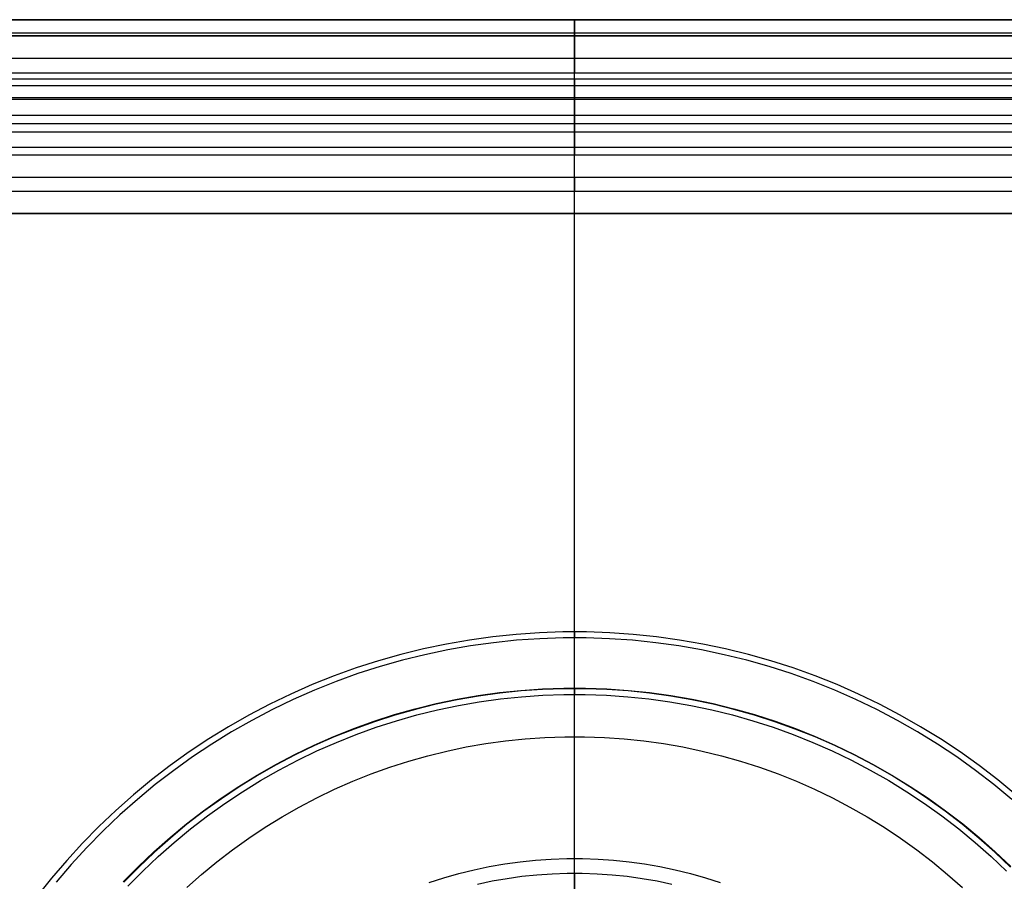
# Model space of a CAD drawing. Header units: millimetres. Extents: x -40 to 40, y -40.8 to 39.2.
# Tile 10 of 12: x -17.2 to 13.3, y 12.5 to 39.2. Entities that reach past the tile are written whole.
import ezdxf

# ---------------------------------------------------------------- set-up
doc = ezdxf.new("R2010")
doc.units = ezdxf.units.MM
doc.header["$MEASUREMENT"] = 0
doc.layers.add('Predefinito', color=5, linetype='Continuous')

msp = doc.modelspace()

# ---------------------------------------------------------------- linework, layer by layer
at = {"layer": 'Predefinito'}
for points in [[(40, 39.205), (-40, 39.205)], [(-40, 39.205), (40, 39.205)], [(-40, 39.205), (40, 39.205)], [(39.5, 39.205), (-39.5, 39.205)], [(-39.5, 39.205), (39.5, 39.205)], [(-39.5, 39.205), (39.5, 39.205)], [(39.583, 38.789), (-39.583, 38.789)], [(-39.5, 38.705), (39.5, 38.705)], [(-39.5, 38.705), (39.5, 38.705)], [(39.5, 38.705), (-39.5, 38.705)], [(0, 10.325), (0, 38.705)], [(0, -40.295), (0, 38.705)], [(0, 38.705), (0, 38.016)], [(-38.811, 38.016), (38.811, 38.016)], [(38.344, 37.549), (-38.344, 37.549)], [(38.161, 37.367), (-38.161, 37.367)], [(-37.959, 37.164), (37.959, 37.164)], [(37.58, 36.786), (-37.58, 36.786)], [(37.574, 36.779), (-37.574, 36.779)], [(-37.542, 36.747), (37.542, 36.747)], [(-37.535, 36.74), (37.535, 36.74)], [(-37.042, 36.247), (37.042, 36.247)], [(0, 36.247), (0, 35.005)], [(36.772, 35.977), (-36.772, 35.977)], [(-36.526, 35.732), (36.526, 35.732)], [(36.036, 35.241), (-36.036, 35.241)], [(35.8, 35.005), (-35.8, 35.005)], [(-35.124, 34.329), (35.124, 34.329)], [(-34.692, 33.897), (34.692, 33.897)], [(-33.5, 33.205), (33.5, 33.205)], [(33.5, 33.205), (-33.5, 33.205)], [(-33.5, 33.205), (33.5, 33.205)], [(13.673, 15.187), (13.114, 15.649), (12.538, 16.092), (11.948, 16.515), (11.343, 16.917), (10.725, 17.298), (10.094, 17.657), (9.451, 17.995), (8.797, 18.31), (8.133, 18.602), (7.458, 18.871), (6.775, 19.117), (6.084, 19.339), (5.385, 19.537), (4.68, 19.71), (3.97, 19.86), (3.254, 19.984), (2.535, 20.084), (1.813, 20.159), (1.089, 20.21), (0.363, 20.235), (-0.363, 20.235), (-1.089, 20.21), (-1.813, 20.159), (-2.535, 20.084), (-3.254, 19.984), (-3.97, 19.86), (-4.68, 19.71), (-5.385, 19.537), (-6.084, 19.339), (-6.775, 19.117), (-7.458, 18.871), (-8.133, 18.602), (-8.797, 18.31), (-9.451, 17.995), (-10.094, 17.657), (-10.725, 17.298), (-11.343, 16.917), (-11.948, 16.515), (-12.538, 16.092), (-13.114, 15.649), (-13.673, 15.187), (-14.217, 14.705), (-14.743, 14.205), (-15.252, 13.687), (-15.743, 13.152), (-16.215, 12.601), (-16.668, 12.033)], [(13.553, 15.046), (12.998, 15.505), (12.428, 15.944), (11.843, 16.363), (11.244, 16.761), (10.631, 17.139), (10.006, 17.495), (9.368, 17.83), (8.72, 18.142), (8.061, 18.431), (7.393, 18.698), (6.716, 18.942), (6.03, 19.162), (5.338, 19.358), (4.639, 19.53), (3.935, 19.678), (3.226, 19.802), (2.513, 19.901), (1.797, 19.975), (1.079, 20.025), (0.36, 20.05), (-0.36, 20.05), (-1.079, 20.025), (-1.797, 19.975), (-2.513, 19.901), (-3.226, 19.802), (-3.935, 19.678), (-4.639, 19.53), (-5.338, 19.358), (-6.03, 19.162), (-6.716, 18.942), (-7.393, 18.698), (-8.061, 18.431), (-8.72, 18.142), (-9.368, 17.83), (-10.006, 17.495), (-10.631, 17.139), (-11.244, 16.761), (-11.843, 16.363), (-12.428, 15.944), (-12.998, 15.505), (-13.553, 15.046), (-14.092, 14.569), (-14.614, 14.074), (-15.118, 13.56), (-15.605, 13.03), (-16.073, 12.483)], [(-13.989, 12.488), (-13.522, 12.963), (-13.04, 13.422), (-12.541, 13.863), (-12.028, 14.287), (-11.5, 14.694), (-10.958, 15.081), (-10.404, 15.45), (-9.837, 15.799), (-9.258, 16.129), (-8.669, 16.439), (-8.069, 16.728), (-7.459, 16.996), (-6.841, 17.242), (-6.214, 17.468), (-5.58, 17.671), (-4.939, 17.853), (-4.293, 18.012), (-3.641, 18.149), (-2.985, 18.264), (-2.325, 18.355), (-1.663, 18.424), (-0.999, 18.47), (-0.333, 18.493), (0.333, 18.493), (0.999, 18.47), (1.663, 18.424), (2.325, 18.355), (2.985, 18.264), (3.641, 18.149), (4.293, 18.012), (4.939, 17.853), (5.58, 17.671), (6.214, 17.468), (6.841, 17.242), (7.459, 16.996), (8.069, 16.728), (8.669, 16.439), (9.258, 16.129), (9.837, 15.799), (10.404, 15.45), (10.958, 15.081), (11.5, 14.694), (12.028, 14.287), (12.541, 13.863), (13.04, 13.422), (13.522, 12.963)], [(13.51, 12.95), (13.027, 13.408), (12.529, 13.849), (12.016, 14.273), (11.489, 14.679), (10.948, 15.066), (10.394, 15.435), (9.828, 15.784), (9.25, 16.113), (8.661, 16.422), (8.061, 16.711), (7.452, 16.979), (6.834, 17.225), (6.208, 17.45), (5.575, 17.654), (4.935, 17.835), (4.289, 17.995), (3.637, 18.131), (2.982, 18.246), (2.323, 18.337), (1.661, 18.406), (0.998, 18.452), (0.333, 18.475), (-0.333, 18.475), (-0.998, 18.452), (-1.661, 18.406), (-2.323, 18.337), (-2.982, 18.246), (-3.637, 18.131), (-4.289, 17.995), (-4.935, 17.835), (-5.575, 17.654), (-6.208, 17.45), (-6.834, 17.225), (-7.452, 16.979), (-8.061, 16.711), (-8.661, 16.422), (-9.25, 16.113), (-9.828, 15.784), (-10.394, 15.435), (-10.948, 15.066), (-11.489, 14.679), (-12.016, 14.273), (-12.529, 13.849), (-13.027, 13.408), (-13.51, 12.95), (-13.976, 12.476)], [(-13.846, 12.352), (-13.384, 12.822), (-12.906, 13.276), (-12.413, 13.713), (-11.905, 14.133), (-11.382, 14.535), (-10.846, 14.919), (-10.297, 15.284), (-9.736, 15.63), (-9.164, 15.956), (-8.58, 16.262), (-7.986, 16.548), (-7.383, 16.813), (-6.771, 17.058), (-6.15, 17.281), (-5.523, 17.482), (-4.889, 17.662), (-4.249, 17.82), (-3.604, 17.955), (-2.954, 18.069), (-2.301, 18.159), (-1.646, 18.228), (-0.988, 18.273), (-0.33, 18.296), (0.33, 18.296), (0.988, 18.273), (1.646, 18.228), (2.301, 18.159), (2.954, 18.069), (3.604, 17.955), (4.249, 17.82), (4.889, 17.662), (5.523, 17.482), (6.15, 17.281), (6.771, 17.058), (7.383, 16.813), (7.986, 16.548), (8.58, 16.262), (9.164, 15.956), (9.736, 15.63), (10.297, 15.284), (10.846, 14.919), (11.382, 14.535), (11.905, 14.133), (12.413, 13.713), (12.906, 13.276), (13.384, 12.822)], [(-12.021, 12.311), (-11.562, 12.718), (-11.088, 13.109), (-10.602, 13.484), (-10.103, 13.841), (-9.591, 14.181), (-9.069, 14.503), (-8.535, 14.807), (-7.992, 15.093), (-7.439, 15.359), (-6.877, 15.606), (-6.306, 15.834), (-5.729, 16.042), (-5.144, 16.229), (-4.553, 16.397), (-3.957, 16.544), (-3.357, 16.67), (-2.752, 16.775), (-2.144, 16.86), (-1.533, 16.923), (-0.921, 16.966), (-0.307, 16.987), (0.307, 16.987), (0.921, 16.966), (1.533, 16.923), (2.144, 16.86), (2.752, 16.775), (3.357, 16.67), (3.957, 16.544), (4.553, 16.397), (5.144, 16.229), (5.729, 16.042), (6.306, 15.834), (6.877, 15.606), (7.439, 15.359), (7.992, 15.093), (8.535, 14.807), (9.069, 14.503), (9.591, 14.181), (10.103, 13.841), (10.602, 13.484), (11.088, 13.109), (11.562, 12.718), (12.021, 12.311)], [(-4.513, 12.469), (-4.053, 12.617), (-3.587, 12.749), (-3.118, 12.865), (-2.644, 12.964), (-2.168, 13.048), (-1.689, 13.114), (-1.208, 13.164), (-0.725, 13.198), (-0.242, 13.214), (0.242, 13.214), (0.725, 13.198), (1.208, 13.164), (1.689, 13.114), (2.168, 13.048), (2.644, 12.964), (3.118, 12.865), (3.587, 12.749), (4.053, 12.617), (4.513, 12.469)], [(3.014, 12.412), (2.557, 12.508), (2.096, 12.588), (1.633, 12.653), (1.168, 12.701), (0.701, 12.733), (0.234, 12.749), (-0.234, 12.749), (-0.701, 12.733), (-1.168, 12.701), (-1.633, 12.653), (-2.096, 12.588), (-2.557, 12.508), (-3.014, 12.412)]]:
    msp.add_lwpolyline(points, dxfattribs=at)
at = {"layer": 'Predefinito', "extrusion": (1, 0, 0)}
for points in [[(39.205, 1.041), (39.205, 25.041)], [(39.205, 250.041), (39.205, 248.999)], [(38.705, 0.541), (38.722, 0.541), (38.739, 0.542), (38.756, 0.543), (38.773, 0.545), (38.79, 0.548), (38.807, 0.551), (38.824, 0.555), (38.84, 0.559), (38.856, 0.564), (38.873, 0.57), (38.889, 0.576), (38.904, 0.582), (38.92, 0.589), (38.935, 0.597), (38.95, 0.605), (38.965, 0.613), (38.979, 0.623), (38.994, 0.632), (39.007, 0.642), (39.021, 0.653), (39.034, 0.664), (39.046, 0.675), (39.059, 0.687), (39.071, 0.699), (39.082, 0.712), (39.093, 0.725), (39.104, 0.739), (39.114, 0.752), (39.123, 0.766), (39.132, 0.781), (39.141, 0.796), (39.149, 0.811), (39.157, 0.826), (39.164, 0.842), (39.17, 0.857), (39.176, 0.873), (39.182, 0.889), (39.187, 0.906), (39.191, 0.922), (39.195, 0.939), (39.198, 0.956), (39.201, 0.973), (39.203, 0.99), (39.204, 1.007), (39.205, 1.024), (39.205, 1.041)], [(39.205, 25.041), (39.205, 25.058), (39.204, 25.075), (39.203, 25.092), (39.201, 25.109), (39.198, 25.126), (39.195, 25.142), (39.191, 25.159), (39.187, 25.176), (39.182, 25.192), (39.176, 25.208), (39.17, 25.224), (39.164, 25.24), (39.157, 25.255), (39.149, 25.271), (39.141, 25.286), (39.132, 25.3), (39.123, 25.315), (39.114, 25.329), (39.104, 25.343), (39.093, 25.356), (39.082, 25.369), (39.071, 25.382), (39.059, 25.394), (39.046, 25.406), (39.034, 25.418), (39.021, 25.429), (39.007, 25.439), (38.994, 25.449), (38.979, 25.459), (38.965, 25.468), (38.95, 25.477), (38.935, 25.485), (38.92, 25.492), (38.904, 25.499), (38.889, 25.506), (38.873, 25.512), (38.856, 25.517), (38.84, 25.522), (38.824, 25.526), (38.807, 25.53), (38.79, 25.533), (38.773, 25.536), (38.756, 25.538), (38.739, 25.54), (38.722, 25.54), (38.705, 25.541)], [(38.705, 250.541), (38.722, 250.54), (38.739, 250.54), (38.756, 250.538), (38.773, 250.536), (38.79, 250.533), (38.807, 250.53), (38.824, 250.526), (38.84, 250.522), (38.856, 250.517), (38.873, 250.512), (38.889, 250.506), (38.904, 250.499), (38.92, 250.492), (38.935, 250.485), (38.95, 250.477), (38.965, 250.468), (38.979, 250.459), (38.994, 250.449), (39.007, 250.439), (39.021, 250.429), (39.034, 250.418), (39.046, 250.406), (39.059, 250.394), (39.071, 250.382), (39.082, 250.369), (39.093, 250.356), (39.104, 250.343), (39.114, 250.329), (39.123, 250.315), (39.132, 250.3), (39.141, 250.286), (39.149, 250.271), (39.157, 250.255), (39.164, 250.24), (39.17, 250.224), (39.176, 250.208), (39.182, 250.192), (39.187, 250.176), (39.191, 250.159), (39.195, 250.142), (39.198, 250.126), (39.201, 250.109), (39.203, 250.092), (39.204, 250.075), (39.205, 250.058), (39.205, 250.041)], [(39.205, 248.999), (39.205, 248.982), (39.204, 248.965), (39.203, 248.947), (39.2, 248.931), (39.198, 248.914), (39.195, 248.897), (39.191, 248.88), (39.187, 248.864), (39.182, 248.847), (39.176, 248.831), (39.17, 248.815), (39.164, 248.799), (39.156, 248.784), (39.149, 248.768), (39.141, 248.753), (39.132, 248.738), (39.123, 248.724), (39.113, 248.71), (39.103, 248.696), (39.093, 248.683), (39.081, 248.67), (39.07, 248.657), (39.058, 248.645), (39.046, 248.633), (39.033, 248.621), (39.02, 248.61), (39.006, 248.6), (38.993, 248.59), (38.978, 248.58), (38.964, 248.571), (38.949, 248.562), (38.934, 248.554), (38.919, 248.547), (38.903, 248.54), (38.887, 248.533), (38.871, 248.527), (38.855, 248.522), (38.839, 248.517), (38.822, 248.513), (38.805, 248.509), (38.789, 248.506)], [(36.74, 246.457), (36.756, 246.542), (36.775, 246.626), (36.796, 246.709), (36.82, 246.791), (36.848, 246.872), (36.877, 246.953), (36.91, 247.032), (36.946, 247.11), (36.984, 247.187), (37.024, 247.263), (37.067, 247.337), (37.113, 247.41), (37.161, 247.481), (37.212, 247.55), (37.265, 247.617), (37.32, 247.683), (37.378, 247.747), (37.437, 247.808), (37.499, 247.868), (37.563, 247.926), (37.629, 247.981), (37.696, 248.034), (37.765, 248.084), (37.836, 248.133), (37.909, 248.178), (37.983, 248.222), (38.059, 248.262), (38.136, 248.3), (38.214, 248.336), (38.293, 248.368), (38.374, 248.398), (38.455, 248.425), (38.537, 248.45), (38.62, 248.471), (38.704, 248.49), (38.789, 248.506)], [(38.016, 25.541), (37.999, 25.541), (37.982, 25.542), (37.965, 25.543), (37.948, 25.545), (37.931, 25.548), (37.914, 25.551), (37.897, 25.555), (37.88, 25.56), (37.864, 25.565), (37.847, 25.57), (37.831, 25.576), (37.815, 25.583), (37.8, 25.59), (37.784, 25.598), (37.769, 25.606), (37.754, 25.615), (37.74, 25.624), (37.725, 25.634), (37.712, 25.644), (37.698, 25.655), (37.685, 25.666), (37.672, 25.678), (37.66, 25.69), (37.648, 25.703), (37.637, 25.716), (37.626, 25.729), (37.615, 25.743), (37.605, 25.757), (37.595, 25.771), (37.586, 25.786), (37.578, 25.801), (37.57, 25.816), (37.562, 25.831), (37.555, 25.847), (37.549, 25.863)], [(36.779, 27.891), (37.549, 25.863)], [(34.329, 37.179), (34.532, 37.024), (34.729, 36.861), (34.921, 36.693), (35.107, 36.517), (35.287, 36.336), (35.461, 36.148), (35.628, 35.954), (35.788, 35.755), (35.941, 35.551), (36.088, 35.341), (36.227, 35.127), (36.359, 34.908), (36.483, 34.685), (36.6, 34.457), (36.708, 34.226), (36.809, 33.991), (36.902, 33.753), (36.986, 33.512), (37.062, 33.268), (37.13, 33.021), (37.19, 32.773), (37.241, 32.522), (37.283, 32.27), (37.317, 32.017), (37.342, 31.762), (37.358, 31.507), (37.366, 31.252), (37.365, 30.996), (37.355, 30.741), (37.337, 30.486), (37.309, 30.232), (37.274, 29.979), (37.229, 29.727), (37.176, 29.477), (37.115, 29.229), (37.045, 28.983), (36.967, 28.74), (36.88, 28.499), (36.786, 28.262)], [(36.747, 28.069), (36.747, 28.085), (36.748, 28.102), (36.749, 28.118), (36.751, 28.134), (36.754, 28.151), (36.757, 28.167), (36.76, 28.183), (36.764, 28.199), (36.769, 28.215), (36.774, 28.231), (36.779, 28.246), (36.786, 28.262)], [(36.779, 27.891), (36.774, 27.907), (36.769, 27.922), (36.764, 27.938), (36.76, 27.954), (36.757, 27.97), (36.754, 27.987), (36.751, 28.003), (36.749, 28.019), (36.748, 28.036), (36.747, 28.052), (36.747, 28.069)], [(36.74, 246.457), (36.737, 246.441), (36.733, 246.424), (36.729, 246.407), (36.724, 246.391), (36.719, 246.375), (36.713, 246.359), (36.706, 246.343), (36.699, 246.327), (36.692, 246.312), (36.684, 246.297), (36.675, 246.282), (36.666, 246.267), (36.656, 246.253), (36.646, 246.239), (36.636, 246.226), (36.625, 246.213), (36.613, 246.2), (36.601, 246.188), (36.589, 246.176), (36.576, 246.164), (36.563, 246.153), (36.55, 246.143), (36.536, 246.133), (36.522, 246.123), (36.507, 246.114), (36.493, 246.105), (36.478, 246.097), (36.462, 246.089), (36.447, 246.082), (36.431, 246.076), (36.415, 246.07), (36.399, 246.064), (36.382, 246.059), (36.366, 246.055), (36.349, 246.051), (36.332, 246.048), (36.315, 246.045), (36.298, 246.043), (36.281, 246.042), (36.264, 246.041), (36.247, 246.041)], [(35.732, 42.464), (35.757, 42.429), (35.78, 42.394), (35.803, 42.357), (35.824, 42.32), (35.844, 42.282), (35.863, 42.244), (35.88, 42.204), (35.896, 42.165), (35.91, 42.124), (35.924, 42.084), (35.935, 42.042), (35.946, 42.001), (35.954, 41.959), (35.962, 41.917), (35.968, 41.874), (35.972, 41.832), (35.976, 41.789), (35.977, 41.746), (35.977, 41.704), (35.976, 41.661), (35.973, 41.618), (35.969, 41.575), (35.963, 41.533), (35.956, 41.491), (35.947, 41.449), (35.937, 41.407), (35.926, 41.366), (35.913, 41.325), (35.898, 41.285), (35.883, 41.245), (35.865, 41.206), (35.847, 41.167), (35.827, 41.129), (35.806, 41.092), (35.784, 41.055), (35.76, 41.019), (35.736, 40.985), (35.71, 40.95), (35.683, 40.917), (35.654, 40.885), (35.625, 40.854), (35.595, 40.824), (35.563, 40.795), (35.531, 40.767), (35.498, 40.74), (35.463, 40.714), (35.428, 40.689), (35.392, 40.666), (35.356, 40.644), (35.318, 40.623), (35.28, 40.604), (35.241, 40.586)], [(33.205, 43.734), (33.314, 43.732), (33.422, 43.726), (33.53, 43.717), (33.638, 43.704), (33.746, 43.687), (33.852, 43.667), (33.958, 43.642), (34.063, 43.615), (34.167, 43.583), (34.27, 43.548), (34.371, 43.51), (34.472, 43.468), (34.57, 43.422), (34.667, 43.374), (34.763, 43.322), (34.856, 43.266), (34.947, 43.208), (35.037, 43.146), (35.124, 43.081), (35.209, 43.014), (35.292, 42.943), (35.372, 42.87), (35.449, 42.794), (35.524, 42.715), (35.596, 42.634), (35.665, 42.55), (35.732, 42.464)], [(33.897, 38.512), (33.899, 38.591), (33.903, 38.67), (33.91, 38.749), (33.92, 38.827), (33.932, 38.906), (33.947, 38.983), (33.965, 39.06), (33.985, 39.137), (34.008, 39.213), (34.034, 39.288), (34.062, 39.361), (34.093, 39.434), (34.127, 39.506), (34.163, 39.577), (34.201, 39.646), (34.242, 39.714), (34.285, 39.78), (34.33, 39.845), (34.378, 39.909), (34.427, 39.97), (34.479, 40.03), (34.533, 40.088), (34.589, 40.144), (34.647, 40.198), (34.706, 40.25), (34.768, 40.3), (34.831, 40.348), (34.896, 40.393), (34.962, 40.437), (35.03, 40.477), (35.099, 40.516), (35.17, 40.552), (35.241, 40.586)], [(33.205, 244.241), (33.206, 244.302), (33.209, 244.364), (33.215, 244.425), (33.222, 244.486), (33.231, 244.547), (33.243, 244.607), (33.256, 244.667), (33.272, 244.726), (33.29, 244.785), (33.309, 244.843), (33.331, 244.901), (33.354, 244.958), (33.38, 245.014), (33.407, 245.069), (33.436, 245.123), (33.467, 245.176), (33.5, 245.228), (33.535, 245.279), (33.571, 245.328), (33.609, 245.377), (33.648, 245.424), (33.69, 245.469), (33.732, 245.513), (33.777, 245.556), (33.822, 245.597), (33.869, 245.637), (33.918, 245.675), (33.967, 245.711), (34.018, 245.746), (34.07, 245.779), (34.123, 245.81), (34.177, 245.839), (34.232, 245.866), (34.288, 245.892), (34.345, 245.915), (34.402, 245.937), (34.461, 245.956), (34.52, 245.974), (34.579, 245.99), (34.639, 246.003), (34.699, 246.015), (34.76, 246.024), (34.821, 246.031), (34.882, 246.037), (34.944, 246.04), (35.005, 246.041)], [(34.329, 37.179), (34.284, 37.244), (34.241, 37.311), (34.2, 37.378), (34.162, 37.448), (34.126, 37.518), (34.093, 37.59), (34.062, 37.663), (34.034, 37.737), (34.008, 37.811), (33.985, 37.887), (33.965, 37.963), (33.947, 38.041), (33.932, 38.118), (33.919, 38.196), (33.91, 38.275), (33.903, 38.354), (33.899, 38.433), (33.897, 38.512)], [(33.205, 43.734), (33.205, 244.241)], [(9.569, 252.894), (10.707, 254.571), (11.786, 256.286), (12.805, 258.037), (13.763, 259.823), (14.659, 261.641), (15.491, 263.488), (16.258, 265.364), (16.96, 267.265), (17.596, 269.189), (18.165, 271.134), (18.665, 273.097), (19.098, 275.077), (19.462, 277.07), (19.756, 279.075), (19.981, 281.089), (20.136, 283.11), (20.22, 285.134), (20.235, 287.161), (20.179, 289.186), (20.053, 291.209)], [(18.496, 296.046), (18.68, 295.729), (18.854, 295.407), (19.016, 295.079), (19.168, 294.746), (19.309, 294.407), (19.438, 294.065), (19.556, 293.718), (19.663, 293.368), (19.757, 293.014), (19.84, 292.657), (19.912, 292.298), (19.971, 291.936), (20.018, 291.573), (20.053, 291.209)], [(11.781, 301.693), (12.216, 301.515), (12.645, 301.322), (13.067, 301.114), (13.481, 300.892), (13.888, 300.656), (14.286, 300.406), (14.675, 300.142), (15.055, 299.865), (15.425, 299.575), (15.785, 299.273), (16.134, 298.958), (16.472, 298.631), (16.799, 298.293), (17.113, 297.944), (17.416, 297.584), (17.706, 297.214), (17.983, 296.834), (18.246, 296.444), (18.496, 296.046)], [(8.13, 253.908), (9.234, 255.534), (10.281, 257.197), (11.269, 258.896), (12.198, 260.628), (13.067, 262.391), (13.874, 264.183), (14.618, 266.002), (15.299, 267.846), (15.916, 269.712), (16.467, 271.598), (16.953, 273.503), (17.372, 275.423), (17.725, 277.356), (18.011, 279.301), (18.229, 281.254), (18.379, 283.214), (18.461, 285.177), (18.475, 287.143), (18.421, 289.107), (18.299, 291.069)], [(16.989, 295.136), (17.144, 294.87), (17.29, 294.599), (17.427, 294.323), (17.555, 294.043), (17.673, 293.758), (17.782, 293.47), (17.881, 293.179), (17.97, 292.884), (18.05, 292.587), (18.12, 292.287), (18.18, 291.985), (18.229, 291.681), (18.269, 291.375), (18.299, 291.069)], [(11.143, 300.052), (11.522, 299.898), (11.895, 299.73), (12.263, 299.549), (12.623, 299.356), (12.977, 299.15), (13.324, 298.932), (13.663, 298.703), (13.994, 298.462), (14.316, 298.209), (14.629, 297.946), (14.933, 297.672), (15.227, 297.387), (15.512, 297.093), (15.786, 296.789), (16.049, 296.475), (16.301, 296.153), (16.542, 295.822), (16.772, 295.483), (16.989, 295.136)], [(12.509, 311.585), (12.527, 311.601), (12.544, 311.618), (12.561, 311.635), (12.577, 311.653), (12.593, 311.671), (12.607, 311.69), (12.622, 311.71), (12.635, 311.729), (12.648, 311.75), (12.66, 311.771), (12.672, 311.792), (12.683, 311.813), (12.693, 311.835), (12.702, 311.858), (12.71, 311.88), (12.718, 311.903), (12.725, 311.926), (12.731, 311.949), (12.737, 311.973), (12.741, 311.997), (12.745, 312.02), (12.748, 312.044), (12.75, 312.068), (12.751, 312.092), (12.751, 312.117)], [(12.751, 312.117), (12.751, 312.141), (12.75, 312.165), (12.748, 312.19), (12.745, 312.214), (12.741, 312.238), (12.736, 312.262), (12.731, 312.285), (12.725, 312.309), (12.718, 312.332), (12.71, 312.355), (12.701, 312.378), (12.692, 312.401), (12.681, 312.423), (12.67, 312.444), (12.659, 312.466), (12.646, 312.487), (12.633, 312.507), (12.619, 312.527), (12.605, 312.547), (12.589, 312.566), (12.574, 312.584), (12.557, 312.602), (12.54, 312.62), (12.522, 312.636), (12.504, 312.652), (12.485, 312.668), (12.466, 312.683), (12.446, 312.697), (12.426, 312.71), (12.405, 312.723), (12.384, 312.735), (12.362, 312.746), (12.34, 312.757), (12.318, 312.767), (12.295, 312.775), (12.272, 312.784), (12.249, 312.791), (12.226, 312.798), (12.202, 312.803), (12.178, 312.808), (12.154, 312.812), (12.13, 312.816), (12.106, 312.818), (12.082, 312.82), (12.057, 312.821), (12.033, 312.82), (12.009, 312.82), (11.984, 312.818), (11.96, 312.815), (11.936, 312.812), (11.912, 312.807), (11.888, 312.802), (11.864, 312.796)], [(9.369, 307.038), (9.503, 307.385), (9.649, 307.728), (9.807, 308.065), (9.975, 308.397), (10.155, 308.723), (10.345, 309.043), (10.546, 309.356), (10.758, 309.663), (10.98, 309.962), (11.211, 310.253), (11.453, 310.537), (11.703, 310.812), (11.963, 311.078), (12.232, 311.336), (12.509, 311.585)]]:
    msp.add_lwpolyline(points, dxfattribs=at)

doc.saveas('drawing.dxf')
